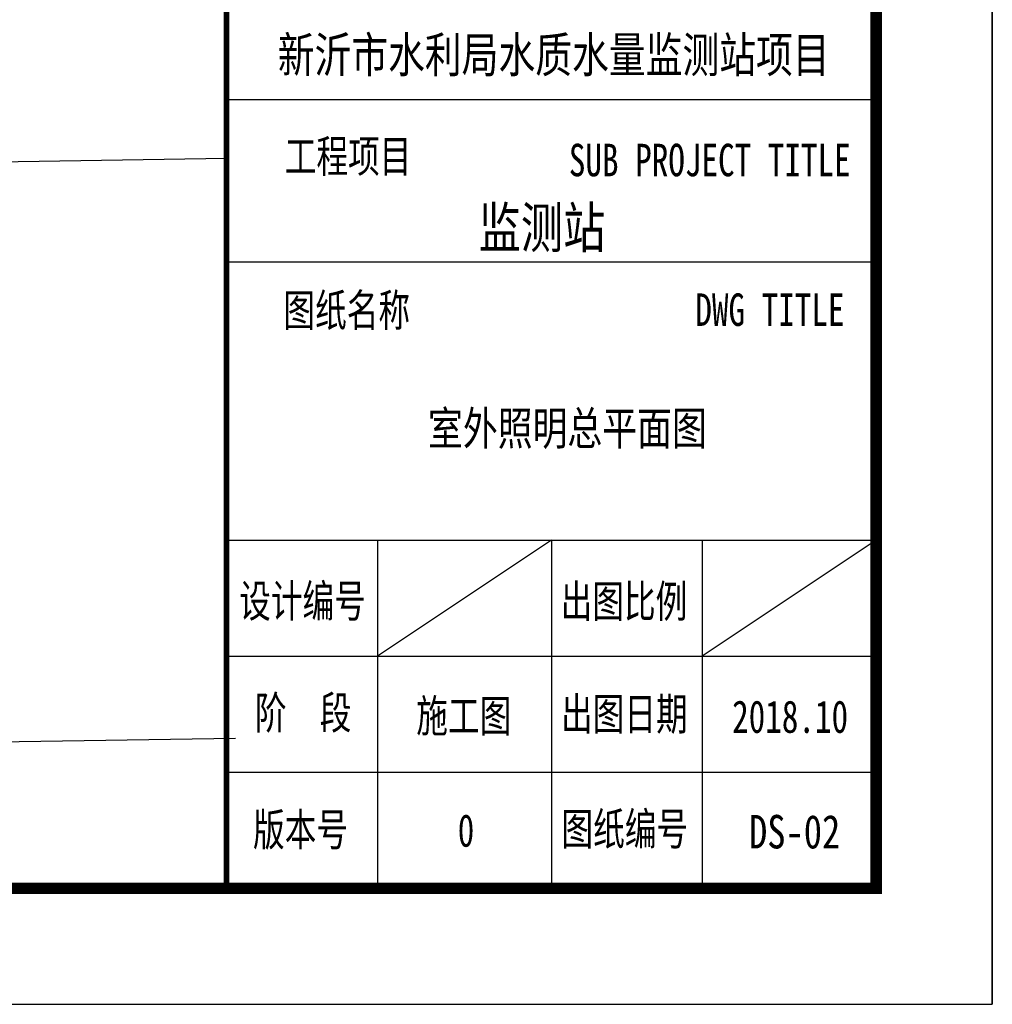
# Model space of a CAD drawing. Extents: x 499396 to 499732, y 3804753 to 3804872.
# Tile 8 of 41: x 499547 to 499564, y 3804753 to 3804770. Entities that reach past the tile are written whole.
import ezdxf
from ezdxf.enums import TextEntityAlignment as Align

# ---------------------------------------------------------------- set-up
doc = ezdxf.new("R2010")
doc.units = 0
doc.linetypes.add('X7', pattern=[9.999, 6, -1.333, 0, -1.333, 0, -1.333])
doc.layers.get('0').update_dxf_attribs({"linetype": 'CONTINUOUS'})
for name, color, linetype in [('PUB_TITLE', 4, 'CONTINUOUS'), ('TK', 7, 'CONTINUOUS'), ('道路1', 4, 'CONTINUOUS')]:
    doc.layers.add(name, color=color, linetype=linetype)
doc.styles.add('-宋体', font='txt', dxfattribs={"width": 0.8})
doc.styles.add('TKHZ1', font='txt', dxfattribs={"width": 0.8})

# ---------------------------------------------------------------- blocks, each defined once
blk = doc.blocks.new('wrtgtg')
at = {"color": 4}
for p, q in [((7804.3, -4841.2), (7804.3, 52558.8)), ((7804.3, -2433.9), (7804.3, -2433.9)), ((2146.4, -4841.2), (7804.3, -4841.2))]:
    blk.add_line(p, q, dxfattribs=at)
at = {"color": 251}
for p, q in [((5004.3, -1841.2), (3504.3, -2841.2)), ((7804.3, -1841.2), (6304.3, -2841.2))]:
    blk.add_line(p, q, dxfattribs=at)
at = {"layer": 'PUB_TITLE'}
for p, q in [((8804.3, 53558.8), (8804.3, -5841.2)), ((7804.3, -4841.2), (7804.3, 52558.8)), ((2204.3, 1958.8), (7804.3, 1958.8)), ((2204.3, 558.8), (7804.3, 558.8)), ((2204.3, -1841.2), (7804.3, -1841.2)), ((3504.3, -1841.2), (3504.3, -4841.2)), ((5004.3, -1841.2), (5004.3, -4841.2)), ((6304.3, -1841.2), (6304.3, -4841.2)), ((2204.3, -2841.2), (7804.3, -2841.2)), ((2204.3, -3841.2), (7804.3, -3841.2))]:
    blk.add_line(p, q, dxfattribs=at)
blk.add_lwpolyline([(-75295.7, -5841.2), (8804.3, -5841.2), (8804.3, 53558.8), (-75295.7, 53558.8)], close=True, dxfattribs=at)
at = {"layer": 'PUB_TITLE', "const_width": 100}
blk.add_lwpolyline([(-72795.7, -4841.2), (7804.3, -4841.2), (7804.3, 52558.8), (-72795.7, 52558.8)], close=True, dxfattribs=at)
at = {"layer": 'PUB_TITLE', "const_width": 50}
blk.add_lwpolyline([(2204.3, -4841.2), (2204.3, 52558.8)], dxfattribs=at)
at = {"layer": 'TK'}
for s, height, style, width, p in [('新沂市水利局水质水量监测站项目', 304.92, 'TKHZ1', 0.8, (5023.8, 2192.2)), ('监测站', 350, 'TKHZ1', 0.8, (4923.1, 680.1)), ('2018.10', 280, '-宋体', 0.75, (7061.9, -3501))]:
    blk.add_text(s, height=height, dxfattribs=dict(at, style=style, width=width)).set_placement(p, align=Align.CENTER)
at = {"layer": 'TK', "style": '-宋体', "width": 0.75}
for s, p in [('工程项目', (3252.1, 1473)), ('SUB PROJECT TITLE', (6369.1, 1437.5))]:
    blk.add_text(s, height=280, dxfattribs=at).set_placement(p, align=Align.MIDDLE)
for s, p in [('图纸名称', (2694.6, 2.5)), ('DWG TITLE', (6245, 7.5, 0)), ('设计编号', (2313.1, -2503.8, 0)), ('出图比例', (5083.7, -2506.9, 0)), ('阶  段', (2448.9, -3467.3, 0)), ('施工图', (3839.3, -3494.6, 0)), ('出图日期', (5087.3, -3478.1, 0)), ('版本号', (2432.6, -4475.2, 0)), ('图纸编号', (5091.1, -4468.7, 0)), ('0', (4197, -4482.6, 0))]:
    blk.add_text(s, height=280, dxfattribs=at).set_placement(p)

msp = doc.modelspace()

# ---------------------------------------------------------------- linework, layer by layer
at = {"layer": '道路1', "color": 1, "linetype": 'X7'}
msp.add_line((499550.72, 3804767.759), (499400.72, 3804765.453), dxfattribs=at)
at = {"layer": '道路1', "linetype": 'Continuous'}
msp.add_line((499550.874, 3804757.76), (499400.874, 3804755.454), dxfattribs=at)

# ---------------------------------------------------------------- block references
at = {"xscale": 0.002, "yscale": 0.002, "zscale": 0.002}
msp.add_blockref('wrtgtg', (499546.311, 3804764.859), dxfattribs=at)

# ---------------------------------------------------------------- texts
at = {"layer": 'TK', "style": 'TKHZ1', "width": 0.8}
for s, p in [('室外照明总平面图', (499556.596, 3804762.82)), ('DS-02', (499560.513, 3804755.864))]:
    msp.add_text(s, height=0.5775, dxfattribs=at).set_placement(p, align=Align.CENTER)

doc.saveas('drawing.dxf')
